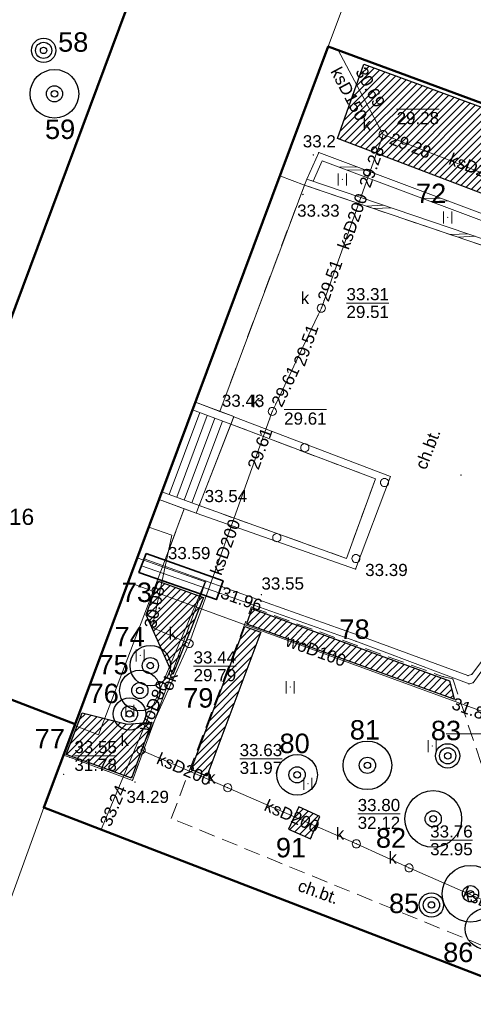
# Model space of a CAD drawing. Extents: x 5468194 to 5468404, y 5919486 to 5919674.
# Tile 4 of 12: x 5468321 to 5468349, y 5919533 to 5919594. Entities that reach past the tile are written whole.
import ezdxf
from ezdxf.enums import TextEntityAlignment as Align

# ---------------------------------------------------------------- set-up
doc = ezdxf.new("R2010")
doc.units = 0
doc.header["$PDSIZE"] = 0.75
doc.linetypes.add('PRZER2-1', pattern=[3, 2, -1])
doc.layers.get('0').update_dxf_attribs({"color": 253, "linetype": 'CONTINUOUS', "lineweight": 13})
for name, color, linetype, lineweight in [('GEPIPP', 253, 'CONTINUOUS', 18), ('GESBLO', 253, 'CONTINUOUS', 18), ('GESBZO', 253, 'CONTINUOUS', 50), ('GESBZO_O', 253, 'CONTINUOUS', 50), ('GESSCH', 253, 'CONTINUOUS', 18), ('GSLINK', 253, 'CONTINUOUS', 18), ('GSLINK_O', 253, 'CONTINUOUS', 18), ('GSPPRB', 253, 'CONTINUOUS', 20), ('GSPWPN', 253, 'CONTINUOUS', 13), ('GSPWPN_O', 253, 'CONTINUOUS', 13), ('GSPWPS', 253, 'CONTINUOUS', 13), ('GSPWPS_O', 253, 'CONTINUOUS', 13), ('GSSDSO', 253, 'CONTINUOUS', 18), ('GSSIIN', 253, 'CONTINUOUS', 18), ('GSSINN', 253, 'CONTINUOUS', 18), ('GSSKOD', 253, 'PRZER2-1', 18), ('GSSKOD_O', 253, 'PRZER2-1', 18), ('GSSUTR', 253, 'PRZER2-1', 18), ('GULCPR', 253, 'CONTINUOUS', 18), ('GULKPR', 253, 'CONTINUOUS', 18), ('GULKPR_O', 253, 'CONTINUOUS', 18), ('GULLOB', 253, 'CONTINUOUS', 35), ('GULWPR', 253, 'CONTINUOUS', 18), ('GULWPR_O', 253, 'CONTINUOUS', 18), ('GUPIWZ', 253, 'CONTINUOUS', 18), ('GUPIWZ_O', 253, 'CONTINUOUS', 18), ('GUPKSD', 253, 'CONTINUOUS', 18), ('GUPPRZ', 253, 'CONTINUOUS', 18), ('GUPPRZ_O', 253, 'CONTINUOUS', 18), ('ZZ_drzewo nanoszone ręcznie', 34, 'CONTINUOUS', 30), ('ZZ_grupa krzewów', 3, 'CONTINUOUS', 30), ('ZZ_grupa krzewów_szraf', 3, 'CONTINUOUS', 13), ('ZZ_korona', 94, 'CONTINUOUS', 30), ('ZZ_waloryzacja B', 5, 'CONTINUOUS', 30)]:
    doc.layers.add(name, color=color, linetype=linetype, lineweight=lineweight)
doc.styles.add('GEO-INFO', font='arial.ttf')
pattern_1 = [(45, (0, 0), (-0.224506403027, 0.224506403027), [])]

# ---------------------------------------------------------------- blocks, each defined once
blk = doc.blocks.new('OKRAG_PELNY')
at = {"color": 0}
blk.add_lwpolyline([(0, 0.5), (0.12941, 0.482963), (0.25, 0.433013), (0.353553, 0.353553), (0.433013, 0.25), (0.482963, 0.12941), (0.5, 0), (0.482963, -0.12941), (0.433013, -0.25), (0.353553, -0.353553), (0.25, -0.433013), (0.12941, -0.482963), (0, -0.5), (-0.12941, -0.482963), (-0.25, -0.433013), (-0.353553, -0.353553), (-0.433013, -0.25), (-0.482963, -0.12941), (-0.5, 0), (-0.482963, 0.12941), (-0.433013, 0.25), (-0.353553, 0.353553), (-0.25, 0.433013), (-0.12941, 0.482963)], close=True, dxfattribs=at)
blk = doc.blocks.new('POINT')
at = {"color": 0}
blk.add_point((0, 0), dxfattribs=at)
blk = doc.blocks.new('ODTN_2')
at = {"color": 0}
for points in [[(-1.5, -0.5), (0.5, 0.5)], [(-0.5, -0.5), (1.5, 0.5)]]:
    blk.add_lwpolyline(points, dxfattribs=at)
blk = doc.blocks.new('SPTRW')
at = {"color": 0}
for points in [[(-0.51332, 0.7233), (-0.51332, -0.7767)], [(0.48668, -0.7767), (0.48668, 0.7233)]]:
    blk.add_lwpolyline(points, dxfattribs=at)
blk = doc.blocks.new('KOLO')
blk.add_hatch(color=0).paths.add_polyline_path([(-0.5, 0), (-0.482963, -0.12941), (-0.433013, -0.25), (-0.353553, -0.353553), (-0.25, -0.433013), (-0.12941, -0.482963), (0, -0.5), (0.12941, -0.482963), (0.25, -0.433013), (0.353553, -0.353553), (0.433013, -0.25), (0.482963, -0.12941), (0.5, 0), (0.482963, 0.12941), (0.433013, 0.25), (0.353553, 0.353553), (0.25, 0.433013), (0.12941, 0.482963), (0, 0.5), (-0.12941, 0.482963), (-0.25, 0.433013), (-0.353553, 0.353553), (-0.433013, 0.25), (-0.482963, 0.12941)])
blk = doc.blocks.new('drzewo nanoszone ręcznie')
at = {"layer": 'ZZ_drzewo nanoszone ręcznie'}
for radius in [0.5, 0.2]:
    blk.add_circle((0, 0), radius, dxfattribs=at)

msp = doc.modelspace()

# ---------------------------------------------------------------- hatches: boundary and pattern name
at = {"layer": 'ZZ_grupa krzewów_szraf'}
h = msp.add_hatch(dxfattribs=at)
h.set_pattern_fill('ANSI31', color=256, scale=0.1, style=0)
h.set_pattern_definition(pattern_1)
h.paths.add_polyline_path([(5468356.156, 5919586.281), (5468354.419, 5919581.528), (5468340.806, 5919586.711), (5468342.414, 5919591.307)])
h = msp.add_hatch(dxfattribs=at)
h.set_pattern_fill('ANSI31', color=256, scale=0.1, style=0)
h.set_pattern_definition(pattern_1)
h.paths.add_polyline_path([(5468329.732, 5919559.41), (5468332.52, 5919558.403), (5468330.643, 5919553.643), (5468328.978, 5919557.341)])
h = msp.add_hatch(dxfattribs=at)
h.set_pattern_fill('ANSI31', color=256, scale=0.1, style=0)
h.set_pattern_definition(pattern_1)
h.paths.add_polyline_path([(5468335.515, 5919557.71), (5468335.19, 5919556.769), (5468348.014, 5919552.123), (5468347.728, 5919553.245)])
h = msp.add_hatch(dxfattribs=at)
h.set_pattern_fill('ANSI31', color=256, scale=0.1, style=0)
h.set_pattern_definition(pattern_1)
h.paths.add_polyline_path([(5468335.087, 5919556.614), (5468336.057, 5919556.257), (5468332.742, 5919547.374), (5468331.769, 5919547.791)])
h = msp.add_hatch(dxfattribs=at)
h.set_pattern_fill('ANSI31', color=256, scale=0.1, style=0)
h.set_pattern_definition(pattern_1)
h.paths.add_polyline_path([(5468329.345, 5919550.715), (5468328.083, 5919547.257), (5468324.041, 5919548.712), (5468325.042, 5919551.281), (5468327.823, 5919550.599), (5468329.093, 5919550.686)])
h = msp.add_hatch(dxfattribs=at)
h.set_pattern_fill('ANSI31', color=256, scale=0.1, style=0)
h.set_pattern_definition(pattern_1)
h.paths.add_polyline_path([(5468338.41, 5919545.495), (5468337.764, 5919544.114), (5468339.138, 5919543.508), (5468339.715, 5919544.895)])

# ---------------------------------------------------------------- linework, layer by layer
at = {"linetype": 'Continuous', "lineweight": 13, "elevation": 100, "flags": 128}
msp.add_lwpolyline([(5468347.5, 5919550), (5468352.5, 5919550)], dxfattribs=at)
at = {"layer": 'GESBLO', "linetype": 'Continuous', "lineweight": 18, "elevation": 10.18}
for points in [[(5468324.608, 5919550.595), (5468340.223, 5919592.394), (5468344.651, 5919604.234), (5468339.13, 5919606.287), (5468341.233, 5919611.948), (5468335.033, 5919614.243), (5468328.674, 5919597.162), (5468320.465, 5919575.139), (5468292.6, 5919585.725), (5468302.084, 5919611.222), (5468287.766, 5919616.312), (5468277.091, 5919588.06), (5468273.766, 5919579.265), (5468316.018, 5919563.219), (5468312.976, 5919555.043)], [(5468363.645, 5919583.746), (5468368.102, 5919595.426), (5468344.651, 5919604.234), (5468340.223, 5919592.394)], [(5468314.95, 5919524.18), (5468322.668, 5919545.444), (5468324.608, 5919550.595), (5468312.976, 5919555.043), (5468307.711, 5919540.917), (5468303.105, 5919528.538)], [(5468344.493, 5919507.138), (5468354.115, 5919533.333), (5468322.668, 5919545.444), (5468314.95, 5919524.18), (5468312.943, 5919519.359)]]:
    msp.add_lwpolyline(points, close=True, dxfattribs=at)
at = {"layer": 'GESBZO', "linetype": 'Continuous', "lineweight": 50, "elevation": 10.18}
for points in [[(5468324.608, 5919550.595), (5468340.223, 5919592.394), (5468363.645, 5919583.746), (5468368.102, 5919595.426), (5468344.651, 5919604.234), (5468339.13, 5919606.287), (5468341.233, 5919611.948), (5468335.033, 5919614.243), (5468328.674, 5919597.162), (5468320.465, 5919575.139), (5468292.6, 5919585.725), (5468302.084, 5919611.222), (5468287.766, 5919616.312), (5468277.091, 5919588.06), (5468273.766, 5919579.265), (5468316.018, 5919563.219), (5468312.976, 5919555.043)], [(5468354.115, 5919533.333), (5468344.493, 5919507.138), (5468312.943, 5919519.359), (5468314.95, 5919524.18), (5468303.105, 5919528.538), (5468300.225, 5919520.801), (5468260.199, 5919535.495), (5468267.701, 5919555.812), (5468307.711, 5919540.917), (5468312.976, 5919555.043), (5468324.608, 5919550.595), (5468322.668, 5919545.444)]]:
    msp.add_lwpolyline(points, close=True, dxfattribs=at)
at = {"layer": 'GESSCH', "linetype": 'Continuous', "lineweight": 18, "elevation": 10.18}
msp.add_lwpolyline([(5468334.22, 5919569.09), (5468332.25, 5919564.07), (5468329.961, 5919564.925), (5468331.848, 5919569.976)], close=True, dxfattribs=at)
at = {"layer": 'GESSCH', "linetype": 'Continuous', "lineweight": 18, "elevation": 10.18, "flags": 128}
for points in [[(5468330.403, 5919564.76), (5468332.29, 5919569.811)], [(5468330.871, 5919564.585), (5468332.758, 5919569.636)], [(5468331.34, 5919564.41), (5468333.227, 5919569.461)], [(5468331.808, 5919564.235), (5468333.695, 5919569.286)]]:
    msp.add_lwpolyline(points, dxfattribs=at)
at = {"layer": 'GSLINK', "linetype": 'Continuous', "lineweight": 18, "elevation": 10.18}
msp.add_lwpolyline([(5468323.889, 5919548.687), (5468324.26, 5919548.55), (5468328.14, 5919547.12), (5468332.66, 5919559.36), (5468330, 5919560.29)], dxfattribs=at)
at = {"layer": 'GSPPRB', "linetype": 'Continuous', "lineweight": 20}
for p in [(5468340.847, 5919592.164, 10.28), (5468339.64, 5919585.85, 10.28), (5468338.75, 5919583.84, 10.28), (5468334.22, 5919569.09, 10.28), (5468332.25, 5919564.07, 10.28), (5468329.143, 5919562.735, 10.28), (5468328.436, 5919560.842, 10.28), (5468328.86, 5919560.78, 10.28), (5468328.7, 5919560.36, 10.28), (5468330, 5919560.29, 10.28), (5468327.877, 5919559.346, 10.28), (5468332.66, 5919559.36, 10.28), (5468333.68, 5919559.07, 10.28), (5468335.47, 5919557.81, 10.28), (5468341.93, 5919555.7, 10.28), (5468342.01, 5919556.1, 10.28), (5468347.34, 5919553.51, 10.28), (5468347.91, 5919553.38, 10.28), (5468348.85, 5919553.59, 10.28), (5468349.08, 5919553.66, 10.28), (5468348.92, 5919553.07, 10.28), (5468324.26, 5919548.55, 10.28), (5468323.89, 5919547.49, 10.28), (5468328.14, 5919547.12, 10.28), (5468326.203, 5919544.082, 10.28)]:
    msp.add_point(p, dxfattribs=at)
at = {"layer": 'GSSDSO', "linetype": 'Continuous', "lineweight": 18, "elevation": 10.18}
for points in [[(5468338.75, 5919583.84), (5468354.18, 5919578.61), (5468355.34, 5919577.66), (5468361.71, 5919578.41), (5468371.12, 5919588.06), (5468374.522, 5919609.14), (5468374.127, 5919609.204), (5468370.745, 5919588.249), (5468361.523, 5919578.791), (5468355.462, 5919578.077), (5468354.301, 5919578.991), (5468338.913, 5919584.207)], [(5468338.913, 5919584.207), (5468339.64, 5919585.85), (5468354.69, 5919580.22), (5468354.301, 5919578.991), (5468353.922, 5919579.12), (5468354.194, 5919579.979), (5468339.853, 5919585.343), (5468339.293, 5919584.078)], [(5468331.848, 5919569.976), (5468334.22, 5919569.09), (5468334.395, 5919569.558), (5468332.023, 5919570.444)], [(5468329.961, 5919564.925), (5468332.25, 5919564.07), (5468332.067, 5919563.605), (5468329.786, 5919564.457)]]:
    msp.add_lwpolyline(points, close=True, dxfattribs=at)
at = {"layer": 'GSSIIN', "linetype": 'Continuous', "lineweight": 18, "elevation": 10.18}
for points in [[(5468332.023, 5919570.444), (5468333.535, 5919569.88), (5468338.75, 5919583.84), (5468337.238, 5919584.405)], [(5468334.403, 5919569.556), (5468344.07, 5919565.86), (5468341.91, 5919560.16), (5468332.075, 5919563.602)], [(5468329.786, 5919564.457), (5468331.34, 5919563.876), (5468330, 5919560.29), (5468326.05, 5919549.94), (5468324.571, 5919550.497), (5468324.608, 5919550.595)]]:
    msp.add_lwpolyline(points, close=True, dxfattribs=at)
at = {"layer": 'GSSINN', "linetype": 'Continuous', "lineweight": 18, "elevation": 10.3}
msp.add_lwpolyline([(5468334.22, 5919569.09), (5468343.139, 5919565.716), (5468341.345, 5919560.818), (5468332.25, 5919564.07)], close=True, dxfattribs=at)
at = {"layer": 'GSSKOD', "linetype": 'PRZER2-1', "lineweight": 18, "ltscale": 0.5, "elevation": 10.18}
for points in [[(5468369.21, 5919550.1), (5468365.57, 5919551.49), (5468360.194, 5919553.802), (5468358.843, 5919559.914), (5468365.269, 5919575.863), (5468361.71, 5919578.41), (5468355.34, 5919577.66), (5468354.18, 5919578.61), (5468338.75, 5919583.84), (5468333.535, 5919569.88), (5468334.395, 5919569.558), (5468334.22, 5919569.09), (5468343.139, 5919565.716), (5468341.345, 5919560.818), (5468332.25, 5919564.07), (5468332.075, 5919563.602), (5468331.34, 5919563.876), (5468330, 5919560.29), (5468332.66, 5919559.36), (5468328.14, 5919547.12), (5468324.26, 5919548.55), (5468323.889, 5919548.687), (5468323.494, 5919547.638)], [(5468330.54, 5919544.775), (5468335.47, 5919557.81), (5468347.34, 5919553.51), (5468347.91, 5919553.38)], [(5468347.91, 5919553.38), (5468354.04, 5919535.18), (5468330.54, 5919544.775)]]:
    msp.add_lwpolyline(points, dxfattribs=at)
at = {"layer": 'GSSUTR', "linetype": 'PRZER2-1', "lineweight": 18, "ltscale": 0.5, "elevation": 10.1}
for points in [[(5468341.102, 5919584.208), (5468341.092, 5919584.188), (5468341.112, 5919584.188)], [(5468347.602, 5919581.87), (5468347.592, 5919581.85), (5468347.612, 5919581.85)], [(5468328.622, 5919554.85), (5468328.612, 5919554.83), (5468328.632, 5919554.83)], [(5468337.881, 5919552.884), (5468337.871, 5919552.864), (5468337.891, 5919552.864)], [(5468327.984, 5919551.434), (5468327.974, 5919551.414), (5468327.994, 5919551.414)], [(5468346.645, 5919549.255), (5468346.635, 5919549.235), (5468346.655, 5919549.235)], [(5468338.967, 5919546.936), (5468338.957, 5919546.916), (5468338.977, 5919546.916)]]:
    msp.add_lwpolyline(points, close=True, dxfattribs=at)
at = {"layer": 'GULCPR', "linetype": 'Continuous', "lineweight": 18, "elevation": 10.14}
for points in [[(5468395.63, 5919605.07), (5468394.42, 5919605.4), (5468387.16, 5919607.97), (5468386.92, 5919607.88), (5468380.52, 5919596.72), (5468377.51, 5919591.94), (5468373.2, 5919585.53), (5468359.85, 5919567.72), (5468352.25, 5919557.89), (5468349.08, 5919553.66), (5468348.85, 5919553.59), (5468342.01, 5919556.1), (5468333.68, 5919559.07), (5468328.86, 5919560.78)], [(5468328.7, 5919560.36), (5468333.53, 5919558.66), (5468341.93, 5919555.7), (5468348.92, 5919553.07), (5468349.16, 5919553.14), (5468352.26, 5919557.42), (5468360.12, 5919567.49), (5468373.39, 5919585.36), (5468377.79, 5919591.81), (5468380.54, 5919596.23), (5468387.02, 5919607.41), (5468387.26, 5919607.49), (5468394.2, 5919605.12), (5468395.47, 5919604.67)]]:
    msp.add_lwpolyline(points, dxfattribs=at)
at = {"layer": 'GULKPR', "linetype": 'Continuous', "lineweight": 18, "elevation": 10.14}
for points in [[(5468340.847, 5919592.164), (5468343.378, 5919587.407), (5468343.612, 5919586.966)], [(5468339.8, 5919576.25), (5468339.968, 5919576.721), (5468343.445, 5919586.495), (5468343.612, 5919586.966)], [(5468343.612, 5919586.966), (5468344.078, 5919586.785), (5468355.474, 5919582.35), (5468355.94, 5919582.169)], [(5468336.772, 5919569.882), (5468336.986, 5919570.333), (5468339.585, 5919575.798), (5468339.8, 5919576.25)], [(5468331.637, 5919555.558), (5468336.603, 5919569.411), (5468336.772, 5919569.882)], [(5468329.143, 5919562.735), (5468330.581, 5919562.247), (5468329.363, 5919556.547), (5468331.637, 5919555.558)], [(5468328.676, 5919548.989), (5468331.637, 5919555.558)], [(5468334.022, 5919546.67), (5468328.676, 5919548.989)], [(5468341.96, 5919543.208), (5468334.022, 5919546.67)], [(5468345.213, 5919541.725), (5468341.96, 5919543.208)], [(5468355.243, 5919537.343), (5468345.213, 5919541.725)]]:
    msp.add_lwpolyline(points, dxfattribs=at)
at = {"layer": 'GULLOB', "linetype": 'Continuous', "lineweight": 35, "elevation": 10.12}
msp.add_lwpolyline([(5468328.98, 5919561.11), (5468333.74, 5919559.43), (5468333.32, 5919558.27), (5468328.54, 5919559.95)], close=True, dxfattribs=at)
at = {"layer": 'GULWPR', "linetype": 'Continuous', "lineweight": 18, "elevation": 10.14}
for points in [[(5468326.203, 5919544.082), (5468332.623, 5919559.371), (5468328.436, 5919560.842)], [(5468355.29, 5919549.99), (5468353.831, 5919550.97), (5468351.845, 5919551.922), (5468351.051, 5919550.9), (5468327.877, 5919559.346)]]:
    msp.add_lwpolyline(points, dxfattribs=at)
at = {"layer": 'GUPPRZ_O', "linetype": 'Continuous', "lineweight": 9, "elevation": 10.8, "flags": 128}
for points in [[(5468344.444, 5919588.524), (5468347.065, 5919588.524)], [(5468341.351, 5919576.567), (5468343.971, 5919576.567)], [(5468337.502, 5919569.99), (5468340.122, 5919569.99)], [(5468331.915, 5919554.16), (5468334.536, 5919554.16)], [(5468324.56, 5919548.631), (5468327.18, 5919548.631)], [(5468334.759, 5919548.444), (5468337.38, 5919548.444)], [(5468342.043, 5919545.054), (5468344.664, 5919545.054)], [(5468346.516, 5919543.426), (5468349.137, 5919543.426)]]:
    msp.add_lwpolyline(points, dxfattribs=at)
at = {"layer": 'ZZ_grupa krzewów'}
for points in [[(5468356.156, 5919586.281), (5468354.419, 5919581.528), (5468340.806, 5919586.711), (5468342.414, 5919591.307), (5468356.156, 5919586.281)], [(5468329.732, 5919559.41), (5468332.52, 5919558.403), (5468330.643, 5919553.643), (5468328.978, 5919557.341), (5468329.732, 5919559.41)], [(5468335.515, 5919557.71), (5468335.19, 5919556.769), (5468348.014, 5919552.123), (5468347.728, 5919553.245), (5468335.515, 5919557.71)], [(5468335.087, 5919556.614), (5468336.057, 5919556.257), (5468332.742, 5919547.374), (5468331.769, 5919547.791), (5468335.087, 5919556.614)], [(5468329.345, 5919550.715), (5468328.083, 5919547.257), (5468324.041, 5919548.712), (5468325.042, 5919551.281), (5468327.823, 5919550.599), (5468329.093, 5919550.686), (5468329.345, 5919550.715)]]:
    msp.add_lwpolyline(points, dxfattribs=at)
at = {"layer": 'ZZ_grupa krzewów', "elevation": 10.14}
msp.add_lwpolyline([(5468338.41, 5919545.495), (5468337.764, 5919544.114), (5468339.138, 5919543.508), (5468339.715, 5919544.895), (5468338.41, 5919545.495)], dxfattribs=at)
at = {"layer": 'ZZ_korona'}
for centre, radius in [((5468322.659, 5919592.149), 0.75), ((5468323.329, 5919589.471), 1.5), ((5468329.243, 5919554.199), 1.25), ((5468328.601, 5919552.667), 1.25), ((5468327.96, 5919551.219), 1), ((5468342.642, 5919548.05), 1.5), ((5468347.599, 5919548.635), 0.75), ((5468338.303, 5919547.465), 1.25), ((5468346.704, 5919544.747), 1.75), ((5468349.007, 5919540.129), 1.75), ((5468346.592, 5919539.436), 0.75), ((5468349.924, 5919537.966), 1.25)]:
    msp.add_circle(centre, radius, dxfattribs=at)

# ---------------------------------------------------------------- block references
at = {"layer": 'GEPIPP', "lineweight": 18, "xscale": 0.5, "yscale": 0.5}
for p in [(5468338.78, 5919567.642, 10.2), (5468343.698, 5919565.494, 10.2), (5468337.052, 5919562.093, 10.2), (5468341.933, 5919560.806, 10.2)]:
    msp.add_blockref('OKRAG_PELNY', p, dxfattribs=at)
at = {"layer": 'GSPWPN', "lineweight": 13, "xscale": 0.09, "yscale": 0.09}
msp.add_blockref('KOLO', (5468339.308, 5919585.703, 10.08), dxfattribs=at)
at = {"layer": 'GSPWPS', "lineweight": 13, "xscale": 0.09, "yscale": 0.09}
for p in [(5468338.659, 5919583.262, 10.08), (5468333.535, 5919569.88, 10.08), (5468348.417, 5919565.953, 10.08), (5468332.289, 5919564.148, 10.08), (5468330.243, 5919560.664, 10.08), (5468341.91, 5919560.16, 10.08), (5468336.102, 5919558.576, 10.08), (5468328.304, 5919547.016, 10.08)]:
    msp.add_blockref('KOLO', p, dxfattribs=at)
at = {"layer": 'GSSDSO', "lineweight": 18, "xscale": 0.5}
for p, yscale, rotation in [((5468341.706, 5919584.864, 10.18), 0.399999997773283, 339.4898615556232), ((5468343.33, 5919582.499, 10.18), 0.400000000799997, 161.2759056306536), ((5468346.857, 5919582.937, 10.18), 0.39999999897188, 339.4898614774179), ((5468348.539, 5919580.733, 10.18), 0.40000000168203, 161.2759056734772)]:
    msp.add_blockref('ODTN_2', p, dxfattribs=dict(at, yscale=yscale, rotation=rotation))
at = {"layer": 'GSSUTR', "lineweight": 18, "xscale": 0.5, "yscale": 0.5}
for p in [(5468341.102, 5919584.198, 10.1), (5468347.602, 5919581.86, 10.1), (5468328.622, 5919554.84, 10.1), (5468337.881, 5919552.874, 10.1), (5468327.984, 5919551.424, 10.1), (5468346.645, 5919549.245, 10.1), (5468338.967, 5919546.926, 10.1)]:
    msp.add_blockref('SPTRW', p, dxfattribs=at)
at = {"layer": 'GUPIWZ', "lineweight": 18, "xscale": 0.5, "yscale": 0.5}
for p in [(5468343.612, 5919586.966, 10.18), (5468339.8, 5919576.25, 10.18), (5468336.772, 5919569.882, 10.18), (5468331.637, 5919555.558, 10.18), (5468328.676, 5919548.989, 10.18), (5468334.022, 5919546.67, 10.18), (5468341.96, 5919543.208, 10.18), (5468345.213, 5919541.725, 10.18)]:
    msp.add_blockref('OKRAG_PELNY', p, dxfattribs=at)
at = {"layer": 'GUPKSD', "lineweight": 18, "xscale": 0.5, "yscale": 0.5}
for p in [(5468343.612, 5919586.966, 10.16), (5468339.8, 5919576.25, 10.16), (5468336.772, 5919569.882, 10.16), (5468331.637, 5919555.558, 10.16), (5468328.676, 5919548.989, 10.16), (5468334.022, 5919546.67, 10.16), (5468341.96, 5919543.208, 10.16), (5468345.213, 5919541.725, 10.16)]:
    msp.add_blockref('POINT', p, dxfattribs=at)
at = {"layer": 'GUPPRZ', "lineweight": 18}
for p in [(5468340.847, 5919592.164, 10.16), (5468343.378, 5919587.407, 10.16), (5468343.612, 5919586.966, 10.16), (5468344.078, 5919586.785, 10.16), (5468343.445, 5919586.495, 10.16), (5468339.8, 5919576.25, 10.16), (5468339.968, 5919576.721, 10.16), (5468339.585, 5919575.798, 10.16), (5468336.986, 5919570.333, 10.16), (5468336.772, 5919569.882, 10.16), (5468336.603, 5919569.411, 10.16), (5468333.53, 5919558.66, 10.16), (5468329.363, 5919556.547, 10.16), (5468331.637, 5919555.558, 10.16), (5468349.16, 5919553.14, 10.16), (5468328.676, 5919548.989, 10.16), (5468334.022, 5919546.67, 10.16), (5468326.203, 5919544.082, 10.16), (5468341.96, 5919543.208, 10.16), (5468345.213, 5919541.725, 10.16)]:
    msp.add_blockref('POINT', p, dxfattribs=at)
at = {"layer": 'ZZ_drzewo nanoszone ręcznie'}
for p in [(5468322.659, 5919592.149), (5468323.329, 5919589.471), (5468329.243, 5919554.199), (5468328.601, 5919552.667), (5468327.96, 5919551.219), (5468347.599, 5919548.635), (5468342.642, 5919548.05), (5468338.303, 5919547.465), (5468346.704, 5919544.747), (5468349.007, 5919540.129), (5468346.592, 5919539.436)]:
    msp.add_blockref('drzewo nanoszone ręcznie', p, dxfattribs=at)

# ---------------------------------------------------------------- texts
at = {"layer": 'GESBZO_O', "linetype": 'Continuous', "lineweight": 0, "style": 'GEO-INFO'}
msp.add_text('16', height=1, dxfattribs=at).set_placement((5468321.3, 5919563.88, 10.8), align=Align.TOP_CENTER)
at = {"layer": 'GSLINK_O', "linetype": 'Continuous', "lineweight": 0, "style": 'GEO-INFO'}
msp.add_text('ok', height=0.75, rotation=69.73177, dxfattribs=at).set_placement((5468330.4, 5919553.24, 10.8), align=Align.MIDDLE)
at = {"layer": 'GSPWPN_O', "linetype": 'Continuous', "lineweight": 0, "style": 'GEO-INFO'}
msp.add_text('33.2', height=0.75, dxfattribs=at).set_placement((5468338.654, 5919586.167, 10.8))
at = {"layer": 'GSPWPS_O', "linetype": 'Continuous', "lineweight": 0, "style": 'GEO-INFO'}
for s, p in [('33.33', (5468338.306, 5919581.891, 10.8)), ('33.43', (5468333.661, 5919570.167, 10.8)), ('33.54', (5468332.601, 5919564.285, 10.8)), ('33.59', (5468330.33, 5919560.768, 10.8)), ('33.39', (5468342.506, 5919559.726, 10.8)), ('33.55', (5468336.104, 5919558.891, 10.8)), ('34.29', (5468327.772, 5919545.732, 10.8))]:
    msp.add_text(s, height=0.75, dxfattribs=at).set_placement(p)
at = {"layer": 'GSSKOD_O', "linetype": 'Continuous', "lineweight": 0, "style": 'GEO-INFO'}
for rotation, p in [(68.9817, (5468346.352, 5919567.566, 10.8)), (340.26901, (5468339.619, 5919540.264, 10.8))]:
    msp.add_text('ch.bt.', height=0.75, rotation=rotation, dxfattribs=at).set_placement(p, align=Align.MIDDLE)
at = {"layer": 'GULKPR_O', "linetype": 'Continuous', "lineweight": 0, "style": 'GEO-INFO'}
for s, rotation, p in [('ksD150', 298.0114, (5468341.517, 5919589.473, 10.8)), ('ksD200', 338.73758, (5468349.394, 5919584.869, 10.8)), ('ksD200', 70.41639, (5468341.706, 5919581.608, 10.8)), ('ksD200', 70.27764, (5468333.855, 5919561.517, 10.8)), ('ksD200', 336.55067, (5468331.349, 5919547.829, 10.8)), ('ksD200', 336.43851, (5468337.991, 5919544.939, 10.8)), ('ksD200', 336.39913, (5468350.228, 5919539.534, 10.8))]:
    msp.add_text(s, height=0.75, rotation=rotation, dxfattribs=at).set_placement(p, align=Align.MIDDLE)
at = {"layer": 'GULWPR_O', "linetype": 'Continuous', "lineweight": 0, "style": 'GEO-INFO'}
for s, rotation, p in [('woD100', 339.97625, (5468339.464, 5919555.123, 10.8)), ('woD80', 67.22202, (5468329.413, 5919551.726, 10.8))]:
    msp.add_text(s, height=0.75, rotation=rotation, dxfattribs=at).set_placement(p, align=Align.MIDDLE)
at = {"layer": 'GUPIWZ_O', "linetype": 'Continuous', "lineweight": 0, "style": 'GEO-INFO'}
for p in [(5468342.862, 5919587.216, 10.8), (5468339.05, 5919576.5, 10.8), (5468336.022, 5919570.132, 10.8), (5468330.887, 5919555.808, 10.8), (5468327.926, 5919549.239, 10.8), (5468333.272, 5919546.92, 10.8), (5468341.21, 5919543.458, 10.8), (5468344.463, 5919541.975, 10.8)]:
    msp.add_text('k', height=0.75, dxfattribs=at).set_placement(p, align=Align.RIGHT)
at = {"layer": 'GUPPRZ_O', "linetype": 'Continuous', "lineweight": 0, "style": 'GEO-INFO'}
for s, rotation, p in [('30.69', 298.0114, (5468342.208, 5919591.037, 10.8)), ('29.28', 338.73758, (5468344.073, 5919586.76, 10.8)), ('29.28', 70.4164, (5468342.459, 5919583.746, 10.8)), ('29.51', 70.4164, (5468339.89, 5919576.726, 10.8)), ('29.51', 70.4164, (5468338.408, 5919572.726, 10.8)), ('29.61', 64.56689, (5468337.014, 5919570.247, 10.8)), ('29.61', 70.27764, (5468335.568, 5919566.356, 10.8)), ('33.24', 67.22203, (5468326.445, 5919544.355, 10.8))]:
    msp.add_text(s, height=0.75, rotation=rotation, dxfattribs=at).set_placement(p, align=Align.MIDDLE_LEFT)
for s, p in [('29.28', (5468344.444, 5919587.971)), ('29.61', (5468337.502, 5919569.438))]:
    msp.add_text(s, height=0.75, dxfattribs=at).set_placement(p, align=Align.MIDDLE_LEFT)
for s, p in [('33.31', (5468341.351, 5919576.739)), ('29.51', (5468341.351, 5919575.644)), ('33.44', (5468331.915, 5919554.333)), ('29.79', (5468331.915, 5919553.238)), ('33.55', (5468324.56, 5919548.803)), ('33.63', (5468334.759, 5919548.617)), ('31.78', (5468324.56, 5919547.708)), ('31.97', (5468334.759, 5919547.522)), ('33.80', (5468342.043, 5919545.227)), ('32.12', (5468342.043, 5919544.132)), ('33.76', (5468346.516, 5919543.599)), ('32.95', (5468346.516, 5919542.504))]:
    msp.add_text(s, height=0.75, dxfattribs=at).set_placement(p)
for s, rotation, p in [('30.08', 77.94051, (5468329.765, 5919559.093, 10.8)), ('31.96', 340.58851, (5468336.111, 5919557.873, 10.8)), ('31.88', 339.97625, (5468350.371, 5919551.009, 10.8))]:
    msp.add_text(s, height=0.75, rotation=rotation, dxfattribs=at).set_placement(p, align=Align.MIDDLE_RIGHT)
at = {"layer": 'ZZ_waloryzacja B', "char_height": 1.2, "attachment_point": 1}
for s, insert in [('{\\fArial|b0|i0|c238|p34;58}', (5468323.552, 5919593.267)), ('{\\fArial|b0|i0|c238|p34;59}', (5468322.745, 5919587.884)), ('{\\fArial|b0|i0|c238|p34;72}', (5468345.642, 5919583.926)), ('{\\fArial|b0|i0|c238|p34;73}', (5468327.482, 5919559.325)), ('{\\fArial|b0|i0|c238|p34;78}', (5468340.915, 5919557.05)), ('{\\fArial|b0|i0|c238|p34;74}', (5468327.032, 5919556.59)), ('{\\fArial|b0|i0|c238|p34;75}', (5468326.046, 5919554.857)), ('{\\fArial|b0|i0|c238|p34;76}', (5468325.435, 5919553.085)), ('{\\fArial|b0|i0|c238|p34;79}', (5468331.273, 5919552.81)), ('{\\fArial|b0|i0|c238|p34;81}', (5468341.557, 5919550.837)), ('{\\fArial|b0|i0|c238|p34;83}', (5468346.56, 5919550.799)), ('{\\fArial|b0|i0|c238|p34;77}', (5468322.112, 5919550.301)), ('{\\fArial|b0|i0|c238|p34;80}', (5468337.217, 5919550.004)), ('{\\fArial|b0|i0|c238|p34;82}', (5468343.169, 5919544.165)), ('{\\fArial|b0|i0|c238|p34;91}', (5468336.994, 5919543.575)), ('{\\fArial|b0|i0|c238|p34;85}', (5468343.977, 5919540.137)), ('{\\fArial|b0|i0|c238|p34;86}', (5468347.317, 5919537.116))]:
    msp.add_mtext(s, dxfattribs=dict(at, insert=insert))

doc.saveas('drawing.dxf')
